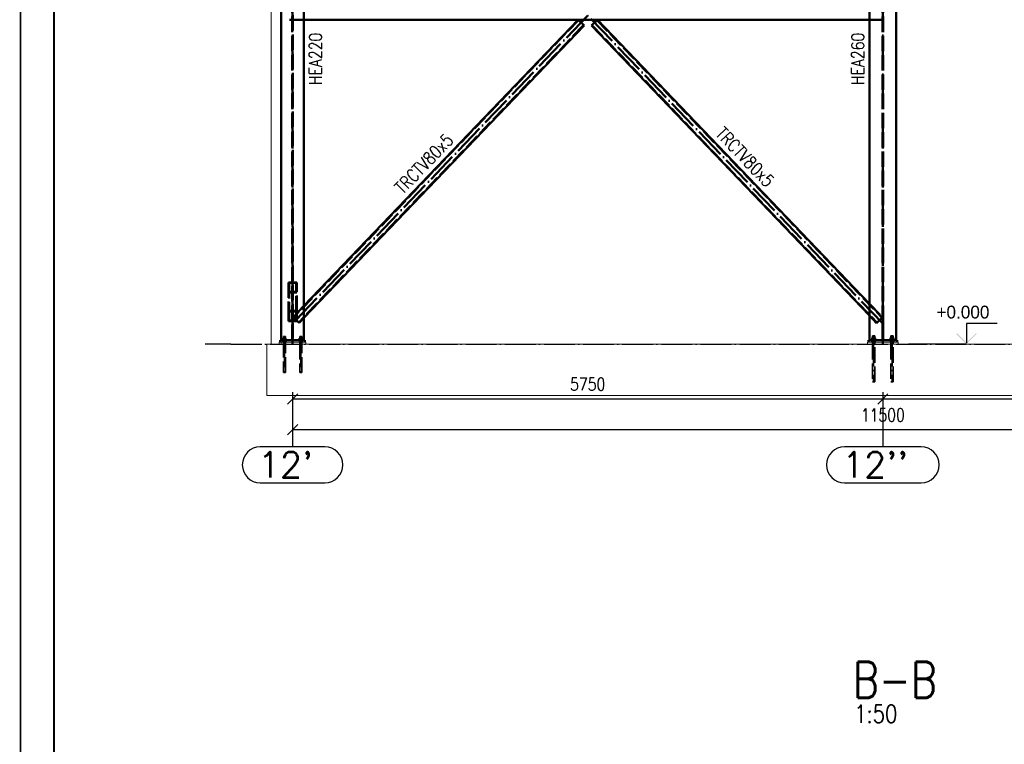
# Paper-space layout 'Layout1' of a CAD drawing. Extents: x -2 to 1033, y -36 to 596.
# Tile 71 of 256: x 0 to 192, y 298 to 440. Entities that reach past the tile are written whole.
import ezdxf
from ezdxf.enums import TextEntityAlignment as Align

# ---------------------------------------------------------------- set-up
doc = ezdxf.new("R2010")
doc.units = 0
for name, pattern in [('ACAD_ISO02W100', [15, 12, -3]), ('ACAD_ISO04W100', [30.5, 24, -3, 0.5, -3]), ('HP_01_CER_B', [8, 5, -1, 1, -1])]:
    doc.linetypes.add(name, pattern=pattern)
doc.layers.get('0').update_dxf_attribs({"linetype": 'CONTINUOUS'})
doc.layers.get('DEFPOINTS').update_dxf_attribs({"color": 132, "linetype": 'CONTINUOUS'})
doc.layers.add('RAMECEK_HP', color=251, linetype='CONTINUOUS')
for name, color, linetype, lineweight in [('SS_KOTVY', 2, 'CONTINUOUS', 35), ('SS_KOTY', 3, 'CONTINUOUS', 25), ('SS_KOTY-VYSKOVA', 140, 'CONTINUOUS', 25), ('SS_OSY_025', 7, 'HP_01_CER_B', 25), ('SS_PODKLADY', 9, 'CONTINUOUS', 13), ('SS_PODKLADY_PANELY', 9, 'CONTINUOUS', 13), ('SS_POPIS_PROFILU', 13, 'CONTINUOUS', 25), ('SS_SLOUPY KRAJNÍ', 143, 'CONTINUOUS', 50), ('SS_SLOUPY VNITRNI', 163, 'CONTINUOUS', 50), ('SS_ZTUŽENÍ STĚNY', 203, 'CONTINUOUS', 50)]:
    doc.layers.add(name, color=color, linetype=linetype, lineweight=lineweight)
doc.styles.add('ROMANS', font='romans.shx', dxfattribs={"width": 0.8})
doc.styles.add('romans.shx', font='romans.shx', dxfattribs={"height": 5})
doc.dimstyles.new('A-1_(2.5)_50AS', dxfattribs={"dimtxt": 2.5, "dimasz": 2, "dimexe": 1, "dimexo": 2, "dimgap": 0, "dimtad": 0, "dimdec": 1, "dimlfac": 50, "dimrnd": 1, "dimtxsty": 'ROMANS', "dimblk1": 'OBLIQUE', "dimblk2": 'OBLIQUE', "dimsah": 1, "dimcen": 2, "dimclrd": 256, "dimclre": 256, "dimclrt": 256, "dimadec": 1, "dimazin": 2, "dimtfac": 0.714286, "dimtdec": 1, "dimtmove": 0, "dimatfit": 3, "dimldrblk": 'OPEN', "dimfxl": 1, "dimtvp": 1.142857, "dimtfill": 1, "dimtolj": 1, "dimlwd": -1, "dimlwe": -1, "dimarcsym": 0})

# ---------------------------------------------------------------- blocks, each defined once
blk = doc.blocks.new('*U6')
at = {"layer": 'RAMECEK_HP', "lineweight": 35, "const_width": 0.35}
for points in [[(0, 594), (0, 0), (841, 0), (841, 594)], [(6.5, 587.5), (6.5, 6.5), (834.5, 6.5), (834.5, 587.5)]]:
    blk.add_lwpolyline(points, close=True, dxfattribs=at)
at = {"layer": 'DEFPOINTS', "style": 'ROMANS', "width": 0.8}
blk.add_attdef('TISK', text='', height=10, dxfattribs=at).set_placement((841, -33), align=Align.RIGHT)
blk = doc.blocks.new('_Oblique')
at = {"color": 0, "linetype": 'ByBlock', "lineweight": -2}
blk.add_line((-0.5, -0.5), (0.5, 0.5), dxfattribs=at)
blk = doc.blocks.new('*D8')
at = {"layer": 'DEFPOINTS', "color": 0, "transparency": 16777216}
for p in [(53, 369.03), (168, 369.03), (168, 365.73)]:
    blk.add_point(p, dxfattribs=at)
at = {"layer": 'SS_KOTY', "transparency": 16777216}
for p, q in [((53, 367.03), (53, 364.73)), ((168, 367.03), (168, 364.73)), ((53, 365.73), (168, 365.73))]:
    blk.add_line(p, q, dxfattribs=at)
at = {"layer": 'SS_KOTY', "transparency": 16777216, "xscale": 2, "yscale": 2, "zscale": 2, "rotation": 180}
blk.add_blockref('_Oblique', (53, 365.73), dxfattribs=at)
at = {"layer": 'SS_KOTY', "transparency": 16777216, "xscale": 2, "yscale": 2, "zscale": 2}
blk.add_blockref('_Oblique', (168, 365.73), dxfattribs=at)
at = {"layer": 'SS_KOTY', "transparency": 16777216, "insert": (110.5, 368.59), "char_height": 2.5, "attachment_point": 5, "style": 'ROMANS', "bg_fill": 3, "box_fill_scale": 1.1, "bg_fill_color": 256, "bg_fill_true_color": 13158600, "bg_fill_transparency": 0}
blk.add_mtext('\\A1;5750', dxfattribs=at)
blk = doc.blocks.new('_OPEN')
at = {"color": 0, "linetype": 'ByBlock'}
for p, q in [((-1, 0.167), (0, 0)), ((0, 0), (-1, -0.167)), ((0, 0), (-1, 0))]:
    blk.add_line(p, q, dxfattribs=at)
blk = doc.blocks.new('*D9')
at = {"layer": 'DEFPOINTS', "color": 0, "transparency": 16777216}
for p in [(168, 369.03), (283, 369.03), (283, 365.73)]:
    blk.add_point(p, dxfattribs=at)
at = {"layer": 'SS_KOTY', "transparency": 16777216}
for p, q in [((168, 367.03), (168, 364.73)), ((283, 367.03), (283, 364.73)), ((168, 365.73), (283, 365.73))]:
    blk.add_line(p, q, dxfattribs=at)
at = {"layer": 'SS_KOTY', "transparency": 16777216, "xscale": 2, "yscale": 2, "zscale": 2, "rotation": 180}
blk.add_blockref('_Oblique', (168, 365.73), dxfattribs=at)
at = {"layer": 'SS_KOTY', "transparency": 16777216, "xscale": 2, "yscale": 2, "zscale": 2}
blk.add_blockref('_Oblique', (283, 365.73), dxfattribs=at)
at = {"layer": 'SS_KOTY', "transparency": 16777216, "insert": (225.5, 368.59), "char_height": 2.5, "attachment_point": 5, "style": 'ROMANS', "bg_fill": 3, "box_fill_scale": 1.1, "bg_fill_color": 256, "bg_fill_true_color": 13158600, "bg_fill_transparency": 0}
blk.add_mtext('\\A1;5750', dxfattribs=at)
blk = doc.blocks.new('*D10')
at = {"layer": 'DEFPOINTS', "color": 0, "transparency": 16777216}
for p in [(53, 369.03), (283, 369.03), (53, 359.73)]:
    blk.add_point(p, dxfattribs=at)
at = {"layer": 'SS_KOTY', "transparency": 16777216}
for p, q in [((53, 367.03), (53, 358.73)), ((283, 367.03), (283, 358.73)), ((283, 359.73), (53, 359.73))]:
    blk.add_line(p, q, dxfattribs=at)
at = {"layer": 'SS_KOTY', "transparency": 16777216, "xscale": 2, "yscale": 2, "zscale": 2, "rotation": 180}
blk.add_blockref('_Oblique', (53, 359.73), dxfattribs=at)
at = {"layer": 'SS_KOTY', "transparency": 16777216, "xscale": 2, "yscale": 2, "zscale": 2}
blk.add_blockref('_Oblique', (283, 359.73), dxfattribs=at)
at = {"layer": 'SS_KOTY', "transparency": 16777216, "insert": (168, 362.59), "char_height": 2.5, "attachment_point": 5, "style": 'ROMANS', "bg_fill": 3, "box_fill_scale": 1.1, "bg_fill_color": 256, "bg_fill_true_color": 13158600, "bg_fill_transparency": 0}
blk.add_mtext('\\A1;11500', dxfattribs=at)

psp = doc.layouts.get("Layout1")

# ---------------------------------------------------------------- hatches: boundary and pattern name
at = {"layer": 'SS_KOTY-VYSKOVA'}
psp.add_hatch(color=256, dxfattribs=at).paths.add_polyline_path([(182.4252, 378.5265), (182.2837, 378.385), (184.2837, 376.385), (186.2837, 378.385), (186.1423, 378.5265), (184.2837, 376.6679)])

# ---------------------------------------------------------------- linework, layer by layer
at = {"layer": 'SS_KOTVY', "color": 1, "linetype": 'Continuous', "ltscale": 0.25}
for p, q in [((165.9783, 378.025), (165.96, 378.025)), ((165.96, 378.025), (165.96, 377.645)), ((166.0303, 378.025), (165.9783, 378.025)), ((166.1082, 378.025), (166.0303, 378.025)), ((166.2, 378.025), (166.1082, 378.025)), ((166.2918, 378.025), (166.2, 378.025)), ((166.3697, 378.025), (166.2918, 378.025)), ((166.4217, 378.025), (166.3697, 378.025)), ((166.44, 378.025), (166.4217, 378.025)), ((166.44, 377.645), (166.44, 378.025)), ((169.5783, 378.025), (169.56, 378.025)), ((169.56, 378.025), (169.56, 377.645)), ((169.6303, 378.025), (169.5783, 378.025)), ((169.7082, 378.025), (169.6303, 378.025)), ((169.8, 378.025), (169.7082, 378.025)), ((169.8918, 378.025), (169.8, 378.025)), ((169.9697, 378.025), (169.8918, 378.025)), ((170.0217, 378.025), (169.9697, 378.025)), ((170.04, 378.025), (170.0217, 378.025)), ((170.04, 377.645), (170.04, 378.025)), ((51.03, 377.245), (51.0371, 377.245)), ((51.03, 377.245), (51.03, 377.185)), ((51.0371, 377.245), (51.0582, 377.245)), ((51.0582, 377.245), (51.0924, 377.245)), ((51.0924, 377.245), (51.1384, 377.245)), ((51.4, 377.565), (51.1004, 377.565)), ((51.1004, 377.565), (51.1004, 377.245)), ((51.1384, 377.245), (51.1944, 377.245)), ((51.1944, 377.245), (51.2584, 377.245)), ((51.2152, 377.885), (51.2, 377.885)), ((51.2, 377.885), (51.2, 377.565)), ((51.2586, 377.885), (51.2152, 377.885)), ((51.2584, 377.245), (51.3278, 377.245)), ((51.3235, 377.885), (51.2586, 377.885)), ((51.4, 377.885), (51.3235, 377.885)), ((51.3278, 377.245), (51.4, 377.245)), ((51.4765, 377.885), (51.4, 377.885)), ((51.6996, 377.565), (51.4, 377.565)), ((51.4, 377.565), (51.4, 377.245)), ((51.4, 377.245), (51.4722, 377.245)), ((51.4722, 377.245), (51.5416, 377.245)), ((51.5414, 377.885), (51.4765, 377.885)), ((51.5848, 377.885), (51.5414, 377.885)), ((51.5416, 377.245), (51.6056, 377.245)), ((51.6, 377.885), (51.5848, 377.885)), ((51.6, 377.565), (51.6, 377.885)), ((51.6056, 377.245), (51.6616, 377.245)), ((51.6616, 377.245), (51.7076, 377.245)), ((51.6996, 377.245), (51.6996, 377.565)), ((51.7076, 377.245), (51.7418, 377.245)), ((51.7418, 377.245), (51.7629, 377.245)), ((51.7629, 377.245), (51.77, 377.245)), ((51.77, 377.185), (51.77, 377.245)), ((54.23, 377.245), (54.2371, 377.245)), ((54.23, 377.245), (54.23, 377.185)), ((54.2371, 377.245), (54.2582, 377.245)), ((54.2582, 377.245), (54.2924, 377.245)), ((54.2924, 377.245), (54.3384, 377.245)), ((54.6, 377.565), (54.3004, 377.565)), ((54.3004, 377.565), (54.3004, 377.245)), ((54.3384, 377.245), (54.3944, 377.245)), ((54.3944, 377.245), (54.4584, 377.245)), ((54.4152, 377.885), (54.4, 377.885)), ((54.4, 377.885), (54.4, 377.565)), ((54.4586, 377.885), (54.4152, 377.885)), ((54.4584, 377.245), (54.5278, 377.245)), ((54.5235, 377.885), (54.4586, 377.885)), ((54.6, 377.885), (54.5235, 377.885)), ((54.5278, 377.245), (54.6, 377.245)), ((54.6765, 377.885), (54.6, 377.885)), ((54.8996, 377.565), (54.6, 377.565)), ((54.6, 377.565), (54.6, 377.245)), ((54.6, 377.245), (54.6722, 377.245)), ((54.6722, 377.245), (54.7416, 377.245)), ((54.7414, 377.885), (54.6765, 377.885)), ((54.7848, 377.885), (54.7414, 377.885)), ((54.7416, 377.245), (54.8056, 377.245)), ((54.8, 377.885), (54.7848, 377.885)), ((54.8, 377.565), (54.8, 377.885)), ((54.8056, 377.245), (54.8616, 377.245)), ((54.8616, 377.245), (54.9076, 377.245)), ((54.8996, 377.245), (54.8996, 377.565)), ((54.9076, 377.245), (54.9418, 377.245)), ((54.9418, 377.245), (54.9629, 377.245)), ((54.9629, 377.245), (54.97, 377.245)), ((54.97, 377.185), (54.97, 377.245)), ((165.76, 377.265), (165.7685, 377.265)), ((165.76, 377.265), (165.76, 377.185)), ((165.7685, 377.265), (165.7935, 377.265)), ((165.7935, 377.265), (165.8342, 377.265)), ((165.8342, 377.265), (165.8889, 377.265)), ((166.2, 377.645), (165.8397, 377.645)), ((165.8397, 377.645), (165.8397, 377.265)), ((165.8889, 377.265), (165.9555, 377.265)), ((165.9555, 377.265), (166.0316, 377.265)), ((166.0316, 377.265), (166.1142, 377.265)), ((166.1142, 377.265), (166.2, 377.265)), ((166.5603, 377.645), (166.2, 377.645)), ((166.2, 377.645), (166.2, 377.265)), ((166.2, 377.265), (166.2858, 377.265)), ((166.2858, 377.265), (166.3684, 377.265)), ((166.3684, 377.265), (166.4445, 377.265)), ((166.4445, 377.265), (166.5111, 377.265)), ((166.5111, 377.265), (166.5658, 377.265)), ((166.5603, 377.265), (166.5603, 377.645)), ((166.5658, 377.265), (166.6065, 377.265)), ((166.6065, 377.265), (166.6315, 377.265)), ((166.6315, 377.265), (166.64, 377.265)), ((166.64, 377.185), (166.64, 377.265)), ((169.36, 377.265), (169.3685, 377.265)), ((169.36, 377.265), (169.36, 377.185)), ((169.3685, 377.265), (169.3935, 377.265)), ((169.3935, 377.265), (169.4342, 377.265)), ((169.4342, 377.265), (169.4889, 377.265)), ((169.8, 377.645), (169.4397, 377.645)), ((169.4397, 377.645), (169.4397, 377.265)), ((169.4889, 377.265), (169.5555, 377.265)), ((169.5555, 377.265), (169.6316, 377.265)), ((169.6316, 377.265), (169.7142, 377.265)), ((169.7142, 377.265), (169.8, 377.265)), ((170.1603, 377.645), (169.8, 377.645)), ((169.8, 377.645), (169.8, 377.265)), ((169.8, 377.265), (169.8858, 377.265)), ((169.8858, 377.265), (169.9684, 377.265)), ((169.9684, 377.265), (170.0445, 377.265)), ((170.0445, 377.265), (170.1111, 377.265)), ((170.1111, 377.265), (170.1658, 377.265)), ((170.1603, 377.265), (170.1603, 377.645)), ((170.1658, 377.265), (170.2065, 377.265)), ((170.2065, 377.265), (170.2315, 377.265)), ((170.2315, 377.265), (170.24, 377.265)), ((170.24, 377.185), (170.24, 377.265))]:
    psp.add_line(p, q, dxfattribs=at)
at = {"layer": 'SS_KOTVY', "color": 7, "linetype": 'ACAD_ISO04W100', "ltscale": 0.25}
for p, q in [((51.03, 377.385), (51.77, 377.385)), ((51.03, 377.385), (51.77, 377.385)), ((51.2, 376.585), (51.6, 376.585)), ((51.2, 376.585), (51.6, 376.585)), ((51.4, 377.385), (51.4, 377.385)), ((51.4, 377.385), (51.4, 377.385)), ((51.4, 376.585), (51.4, 376.585)), ((51.4, 376.585), (51.4, 376.585)), ((54.23, 377.385), (54.97, 377.385)), ((54.23, 377.385), (54.97, 377.385)), ((54.4, 376.585), (54.8, 376.585)), ((54.4, 376.585), (54.8, 376.585)), ((54.6, 377.385), (54.6, 377.385)), ((54.6, 377.385), (54.6, 377.385)), ((54.6, 376.585), (54.6, 376.585)), ((54.6, 376.585), (54.6, 376.585)), ((165.76, 377.385), (166.64, 377.385)), ((165.76, 377.385), (166.64, 377.385)), ((165.96, 376.585), (166.44, 376.585)), ((165.96, 376.585), (166.44, 376.585)), ((166.2, 377.385), (166.2, 377.385)), ((166.2, 377.385), (166.2, 377.385)), ((166.2, 376.585), (166.2, 376.585)), ((166.2, 376.585), (166.2, 376.585)), ((169.36, 377.385), (170.24, 377.385)), ((169.36, 377.385), (170.24, 377.385)), ((169.56, 376.585), (170.04, 376.585)), ((169.56, 376.585), (170.04, 376.585)), ((169.8, 377.385), (169.8, 377.385)), ((169.8, 377.385), (169.8, 377.385)), ((169.8, 376.585), (169.8, 376.585)), ((169.8, 376.585), (169.8, 376.585))]:
    psp.add_line(p, q, dxfattribs=at)
at = {"layer": 'SS_KOTVY', "color": 3, "linetype": 'ACAD_ISO02W100', "ltscale": 0.25}
for p, q in [((51.2, 377.185), (51.2, 376.785)), ((51.6, 376.785), (51.6, 377.185)), ((51.6, 376.385), (51.6, 376.785)), ((54.4, 377.185), (54.4, 376.785)), ((54.4, 376.785), (54.4, 376.385)), ((54.8, 376.785), (54.8, 377.185)), ((54.8, 376.385), (54.8, 376.785)), ((165.96, 377.185), (165.96, 376.785)), ((165.96, 376.785), (165.96, 376.385)), ((166.44, 376.785), (166.44, 377.185)), ((166.44, 376.385), (166.44, 376.785)), ((169.56, 377.185), (169.56, 376.785)), ((169.56, 376.785), (169.56, 376.385)), ((170.04, 376.785), (170.04, 377.185)), ((170.04, 376.385), (170.04, 376.785))]:
    psp.add_line(p, q, dxfattribs=at)
at = {"layer": 'SS_KOTY-VYSKOVA'}
for p, q in [((190.2837, 380.385), (184.2837, 380.385)), ((184.2837, 380.385), (184.2837, 376.6679)), ((184.2837, 376.385), (173, 376.385))]:
    psp.add_line(p, q, dxfattribs=at)
at = {"layer": 'SS_OSY_025', "linetype": 'ACAD_ISO04W100', "ltscale": 0.25}
for p, q in [((40.9902, 376.385), (35.9902, 376.385)), ((40.9892, 376.385), (301.9086, 376.385)), ((40.9892, 376.385), (40.9902, 376.385)), ((53, 376.385), (53, 376.385)), ((168, 376.385), (168, 376.385))]:
    psp.add_line(p, q, dxfattribs=at)
at = {"layer": 'SS_OSY_025', "linetype": 'Continuous', "ltscale": 0.25}
for p, q in [((59.2976, 356.386), (46.7024, 356.386)), ((175.4881, 356.386), (160.5119, 356.386)), ((46.7024, 349.386), (59.2976, 349.386)), ((160.5119, 349.386), (175.4881, 349.386))]:
    psp.add_line(p, q, dxfattribs=at)
for centre, start, end in [((46.7024, 352.886), 90, 270), ((59.2976, 352.886), 270, 90), ((160.5119, 352.886), 90, 270), ((175.4881, 352.886), 270, 90)]:
    psp.add_arc(centre, 3.5, start, end, dxfattribs=at)
at = {"layer": 'SS_PODKLADY', "ltscale": 0.25}
for p, q in [((288, 376.385), (48, 376.385)), ((48, 376.385), (48, 366.385)), ((55.6, 376.785), (50.4, 376.785)), ((50.4, 376.785), (50.4, 376.385)), ((55.6, 376.385), (55.6, 376.785)), ((171, 376.785), (165, 376.785)), ((165, 376.785), (165, 376.385)), ((171, 376.385), (171, 376.785))]:
    psp.add_line(p, q, dxfattribs=at)
at = {"layer": 'SS_PODKLADY_PANELY', "color": 9, "linetype": 'Continuous', "ltscale": 0.25}
for p, q in [((48.8022, 376.385), (48.8022, 506.9485)), ((50.8022, 504.2184), (50.8022, 377.1851))]:
    psp.add_line(p, q, dxfattribs=at)
at = {"layer": 'SS_PODKLADY_PANELY', "color": 9, "linetype": 'ACAD_ISO02W100', "ltscale": 0.25}
psp.add_line((50.8022, 377.185), (50.8022, 376.385), dxfattribs=at)
at = {"layer": 'SS_SLOUPY KRAJNÍ', "color": 1, "linetype": 'Continuous', "ltscale": 0.25}
for p, q in [((50.8, 504.1874), (50.8, 377.1851)), ((55.2, 377.1851), (55.2, 504.1874)), ((55.4, 377.185), (50.6, 377.185)), ((50.6, 377.185), (50.6, 376.785)), ((55.4, 376.785), (55.4, 377.185))]:
    psp.add_line(p, q, dxfattribs=at)
at = {"layer": 'SS_SLOUPY KRAJNÍ', "color": 3, "linetype": 'ACAD_ISO02W100', "ltscale": 0.25}
for p, q in [((52.93, 377.1851), (52.93, 504.2081)), ((53.07, 504.2081), (53.07, 377.1851)), ((51.18, 377.185), (51.18, 376.785)), ((51.62, 376.785), (51.62, 377.185)), ((54.38, 377.185), (54.38, 376.785)), ((54.82, 376.785), (54.82, 377.185))]:
    psp.add_line(p, q, dxfattribs=at)
at = {"layer": 'SS_SLOUPY KRAJNÍ', "color": 7, "linetype": 'ACAD_ISO04W100', "ltscale": 0.25}
psp.add_line((53, 376.385), (53, 504.385), dxfattribs=at)
at = {"layer": 'SS_SLOUPY VNITRNI', "color": 1, "linetype": 'Continuous', "ltscale": 0.25}
for p, q in [((165.4, 504.1874), (165.4, 377.1851)), ((170.6, 377.1851), (170.6, 504.1874)), ((168.08, 381.185), (167.92, 381.185)), ((167.92, 381.185), (167.92, 377.585)), ((168.08, 377.585), (168.08, 381.185)), ((170.8, 377.185), (165.2, 377.185)), ((165.2, 377.185), (165.2, 376.785)), ((167.92, 377.585), (168.08, 377.585)), ((167.92, 377.585), (167.92, 377.185)), ((168.08, 377.185), (168.08, 377.585)), ((170.8, 376.785), (170.8, 377.185))]:
    psp.add_line(p, q, dxfattribs=at)
at = {"layer": 'SS_SLOUPY VNITRNI', "color": 3, "linetype": 'ACAD_ISO02W100', "ltscale": 0.25}
for p, q in [((167.925, 377.1851), (167.925, 504.2109)), ((168.075, 377.1851), (168.075, 504.2109)), ((165.94, 377.185), (165.94, 376.785)), ((166.46, 376.785), (166.46, 377.185)), ((167.92, 377.385), (168.08, 377.385)), ((169.54, 377.185), (169.54, 376.785)), ((170.06, 376.785), (170.06, 377.185))]:
    psp.add_line(p, q, dxfattribs=at)
at = {"layer": 'SS_SLOUPY VNITRNI', "color": 7, "linetype": 'ACAD_ISO04W100', "ltscale": 0.25}
psp.add_line((168, 376.385), (168, 504.385), dxfattribs=at)
at = {"layer": 'SS_ZTUŽENÍ STĚNY', "color": 3, "linetype": 'ACAD_ISO02W100', "ltscale": 0.25}
for p, q in [((52.4, 439.585), (53.07, 439.585)), ((53.07, 439.585), (55.2, 439.585)), ((108.6975, 439.5158), (53.1884, 381.5933)), ((112.3025, 439.5158), (167.8578, 381.5451)), ((165.4, 439.585), (167.925, 439.585)), ((109.7083, 438.5472), (54.1991, 380.6246)), ((111.2917, 438.5472), (111.2196, 438.478)), ((111.2917, 438.5472), (166.847, 380.5765)), ((53.8, 388.4231), (52.2, 388.4231)), ((52.2, 388.4231), (52.2, 382.8466)), ((53.7, 388.3007), (52.3, 388.3007)), ((52.3, 388.3007), (52.3, 382.7242)), ((53.7, 382.7242), (53.7, 388.3007)), ((53.8, 382.8466), (53.8, 388.4231)), ((53.8, 386.4646), (52.2, 386.4646)), ((53.7, 386.587), (52.3, 386.587)), ((55.2, 383.8369), (53.1162, 381.6625)), ((165.4, 384.2543), (167.93, 381.6143)), ((52.2, 382.8466), (53.8, 382.8466)), ((52.2, 382.8466), (52.2, 380.8882)), ((52.3, 382.7242), (53.7, 382.7242)), ((52.3, 382.7242), (52.3, 381.0106)), ((53.7, 381.0106), (53.7, 382.7242)), ((53.8, 380.8882), (53.8, 382.8466)), ((165.4, 381.9419), (166.7748, 380.5073)), ((52.2, 380.8882), (53.8, 380.8882)), ((52.3, 381.0106), (53.7, 381.0106)), ((53.1162, 381.6625), (54.2713, 380.5554)), ((54.2713, 380.5554), (55.2, 381.5245)), ((166.7748, 380.5073), (167.93, 381.6143))]:
    psp.add_line(p, q, dxfattribs=at)
at = {"layer": 'SS_ZTUŽENÍ STĚNY', "color": 7, "linetype": 'ACAD_ISO04W100', "ltscale": 0.25}
for p, q in [((110.5, 440.385), (53, 380.385)), ((168, 380.385), (110.5, 440.385)), ((53, 380.385), (53, 387.4439))]:
    psp.add_line(p, q, dxfattribs=at)
at = {"layer": 'SS_ZTUŽENÍ STĚNY', "color": 1, "linetype": 'Continuous', "ltscale": 0.25}
for p, q in [((55.2, 439.585), (165.4, 439.585)), ((108.6253, 439.585), (55.2, 383.8369)), ((109.7804, 438.478), (108.6253, 439.585)), ((112.3747, 439.585), (111.2196, 438.478)), ((165.4, 384.2543), (112.3747, 439.585)), ((55.2, 381.5245), (109.7804, 438.478)), ((111.2196, 438.478), (165.4, 381.9419))]:
    psp.add_line(p, q, dxfattribs=at)

# ---------------------------------------------------------------- block references
at = {"layer": 'RAMECEK_HP'}
psp.add_blockref('*U6', (0, 0), dxfattribs=at)

# ---------------------------------------------------------------- texts
at = {"layer": 'SS_KOTY-VYSKOVA'}
psp.add_text('+0.000', height=2.5, dxfattribs=at).set_placement((178.4501, 381.385))
at = {"layer": 'SS_OSY_025', "color": 7, "style": 'romans.shx'}
for s, p in [("12'", (46.2635, 350.386)), ("12''", (160.073, 350.386))]:
    psp.add_text(s, height=5, dxfattribs=at).set_placement(p)
at = {"layer": 'SS_POPIS_PROFILU', "color": 13, "style": 'romans.shx', "width": 0.8}
for s, rotation, p in [('HEA220', 90, (58.71, 426.8536)), ('HEA260', 90, (164.379, 426.8536)), ('TRCTV80x5', 313.781125, (135.2413, 417.1999)), ('TRCTV80x5', 46.218875, (74.4888, 405.44))]:
    psp.add_text(s, height=2.5, rotation=rotation, dxfattribs=at).set_placement(p)
at = {"layer": 'SS_POPIS_PROFILU', "color": 6, "style": 'romans.shx', "width": 0.8}
psp.add_text('B-B', height=7, dxfattribs=at).set_placement((162.1833, 307.5303))
at = {"layer": 'SS_POPIS_PROFILU', "color": 2, "style": 'romans.shx', "width": 0.8}
psp.add_text('1:50', height=3.5, dxfattribs=at).set_placement((162.4335, 302.6303))

# ---------------------------------------------------------------- next in the draw order: dimensions: what is measured, and where the dimension line sits
at = {"layer": 'SS_KOTY'}
dim = psp.add_linear_dim(base=(168, 365.7326), p1=(53, 369.025), p2=(168, 369.025), dimstyle='A-1_(2.5)_50AS', dxfattribs=at)
dim.commit()
dim.dimension.update_dxf_attribs({"geometry": '*D8', "text_midpoint": (110.5, 368.5897)})

# ---------------------------------------------------------------- next in the draw order: linework, layer by layer
at = {"layer": 'SS_KOTVY', "color": 3, "linetype": 'ACAD_ISO02W100', "ltscale": 0.25}
for p, q in [((51.2, 376.785), (51.2, 370.885)), ((51.6, 370.885), (51.6, 376.385)), ((54.4, 376.385), (54.4, 370.885)), ((54.8, 370.885), (54.8, 376.385)), ((51.2, 370.885), (51.2038, 370.885)), ((51.2038, 370.885), (51.2152, 370.885)), ((51.2152, 370.885), (51.2337, 370.885)), ((51.2337, 370.885), (51.2586, 370.885)), ((51.2586, 370.885), (51.2889, 370.885)), ((51.2889, 370.885), (51.3235, 370.885)), ((51.3235, 370.885), (51.361, 370.885)), ((51.361, 370.885), (51.4, 370.885)), ((51.4, 370.885), (51.439, 370.885)), ((51.439, 370.885), (51.4765, 370.885)), ((51.4765, 370.885), (51.5111, 370.885)), ((51.5111, 370.885), (51.5414, 370.885)), ((51.5414, 370.885), (51.5663, 370.885)), ((51.5663, 370.885), (51.5848, 370.885)), ((51.5848, 370.885), (51.5962, 370.885)), ((51.5962, 370.885), (51.6, 370.885)), ((54.4, 370.885), (54.4038, 370.885)), ((54.4038, 370.885), (54.4152, 370.885)), ((54.4152, 370.885), (54.4337, 370.885)), ((54.4337, 370.885), (54.4586, 370.885)), ((54.4586, 370.885), (54.4889, 370.885)), ((54.4889, 370.885), (54.5235, 370.885)), ((54.5235, 370.885), (54.561, 370.885)), ((54.561, 370.885), (54.6, 370.885)), ((54.6, 370.885), (54.639, 370.885)), ((54.639, 370.885), (54.6765, 370.885)), ((54.6765, 370.885), (54.7111, 370.885)), ((54.7111, 370.885), (54.7414, 370.885)), ((54.7414, 370.885), (54.7663, 370.885)), ((54.7663, 370.885), (54.7848, 370.885)), ((54.7848, 370.885), (54.7962, 370.885)), ((54.7962, 370.885), (54.8, 370.885))]:
    psp.add_line(p, q, dxfattribs=at)
at = {"layer": 'SS_KOTVY', "color": 7, "linetype": 'ACAD_ISO04W100', "ltscale": 0.25}
for p, q in [((51.4, 377.885), (51.4, 370.885)), ((51.4, 377.885), (51.4, 370.885)), ((54.6, 377.885), (54.6, 370.885)), ((54.6, 377.885), (54.6, 370.885))]:
    psp.add_line(p, q, dxfattribs=at)

# ---------------------------------------------------------------- next in the draw order: dimensions: what is measured, and where the dimension line sits
at = {"layer": 'SS_KOTY'}
dim = psp.add_linear_dim(base=(283, 365.7326), p1=(168, 369.025), p2=(283, 369.025), dimstyle='A-1_(2.5)_50AS', override={"dimtmove": 1}, dxfattribs=at)
dim.commit()
dim.dimension.update_dxf_attribs({"geometry": '*D9', "text_midpoint": (225.5, 368.5897)})

# ---------------------------------------------------------------- next in the draw order: dimensions: what is measured, and where the dimension line sits
dim = psp.add_linear_dim(base=(53, 359.7326), p1=(283, 369.025), p2=(53, 369.025), dimstyle='A-1_(2.5)_50AS', override={"dimtmove": 1}, dxfattribs=at)
dim.commit()
dim.dimension.update_dxf_attribs({"geometry": '*D10', "text_midpoint": (168, 362.5897)})

# ---------------------------------------------------------------- next in the draw order: linework, layer by layer
at = {"layer": 'SS_KOTVY', "color": 7, "linetype": 'ACAD_ISO04W100', "ltscale": 0.25}
for p, q in [((166.2, 378.025), (166.2, 369.025)), ((166.2, 378.025), (166.2, 369.025)), ((169.8, 378.025), (169.8, 369.025)), ((169.8, 378.025), (169.8, 369.025))]:
    psp.add_line(p, q, dxfattribs=at)
at = {"layer": 'SS_KOTVY', "color": 3, "linetype": 'ACAD_ISO02W100', "ltscale": 0.25}
for p, q in [((165.96, 376.385), (165.96, 369.025)), ((166.44, 369.025), (166.44, 376.385)), ((169.56, 376.385), (169.56, 369.025)), ((170.04, 369.025), (170.04, 376.385)), ((165.96, 369.025), (165.9646, 369.025)), ((165.9646, 369.025), (165.9783, 369.025)), ((165.9783, 369.025), (166.0004, 369.025)), ((166.0004, 369.025), (166.0303, 369.025)), ((166.0303, 369.025), (166.0667, 369.025)), ((166.0667, 369.025), (166.1082, 369.025)), ((166.1082, 369.025), (166.1532, 369.025)), ((166.1532, 369.025), (166.2, 369.025)), ((166.2, 369.025), (166.2468, 369.025)), ((166.2468, 369.025), (166.2918, 369.025)), ((166.2918, 369.025), (166.3333, 369.025)), ((166.3333, 369.025), (166.3697, 369.025)), ((166.3697, 369.025), (166.3996, 369.025)), ((166.3996, 369.025), (166.4217, 369.025)), ((166.4217, 369.025), (166.4354, 369.025)), ((166.4354, 369.025), (166.44, 369.025)), ((169.56, 369.025), (169.5646, 369.025)), ((169.5646, 369.025), (169.5783, 369.025)), ((169.5783, 369.025), (169.6004, 369.025)), ((169.6004, 369.025), (169.6303, 369.025)), ((169.6303, 369.025), (169.6667, 369.025)), ((169.6667, 369.025), (169.7082, 369.025)), ((169.7082, 369.025), (169.7532, 369.025)), ((169.7532, 369.025), (169.8, 369.025)), ((169.8, 369.025), (169.8468, 369.025)), ((169.8468, 369.025), (169.8918, 369.025)), ((169.8918, 369.025), (169.9333, 369.025)), ((169.9333, 369.025), (169.9697, 369.025)), ((169.9697, 369.025), (169.9996, 369.025)), ((169.9996, 369.025), (170.0217, 369.025)), ((170.0217, 369.025), (170.0354, 369.025)), ((170.0354, 369.025), (170.04, 369.025))]:
    psp.add_line(p, q, dxfattribs=at)
at = {"layer": 'SS_OSY_025', "linetype": 'ACAD_ISO04W100', "ltscale": 0.25}
for p, q in [((53, 366.385), (53, 361.385)), ((168, 366.385), (168, 361.385)), ((53, 361.385), (53, 361.386)), ((53, 361.386), (53, 356.386)), ((168, 361.385), (168, 361.386)), ((168, 361.386), (168, 356.386))]:
    psp.add_line(p, q, dxfattribs=at)
at = {"layer": 'SS_PODKLADY', "ltscale": 0.25}
psp.add_line((48, 366.385), (288, 366.385), dxfattribs=at)

doc.saveas('drawing.dxf')
